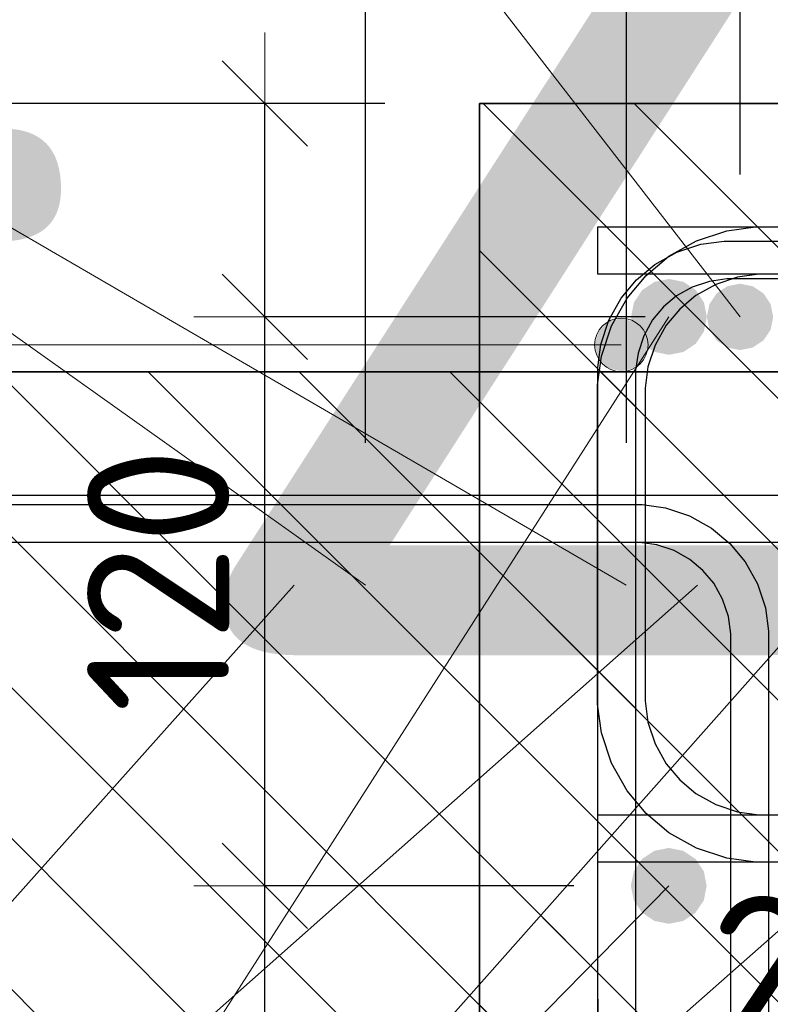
# Model space of a CAD drawing. Header units: metres. Extents: x -38 to 107, y -15 to 21.
# Tile 110 of 167: x 72.198 to 72.356, y 5.473 to 5.681. Entities that reach past the tile are written whole.
import ezdxf

# ---------------------------------------------------------------- set-up
doc = ezdxf.new("R2010")
doc.units = ezdxf.units.M
doc.header["$PDMODE"] = 65
for name, color, linetype, lineweight in [('XR$3$Арм. стержнями верхней зоны', 180, 'Continuous', 35), ('XR$3$Арм. стержнями нижней зоны', 180, 'Continuous', 35), ('XR$3$Арм.стержн. Арматура края', 96, 'Continuous', 35), ('XR$3$Арм.стержн. Доп. арматура', 180, 'Continuous', 35), ('XR$3$Арм.стержн. Хомут', 240, 'Continuous', 35), ('XR$3$Арм.стержн.горизонт. 1', 180, 'Continuous', 35), ('XR$3$Размерная линия (1)', 7, 'Continuous', 13), ('XR$3$Размерная линия_ общее', 7, 'Continuous', 13), ('XR$4$Текст_ примечание', 7, 'Continuous', 13), ('XR$5$Арм. стержнями верхней зоны', 180, 'Continuous', 35), ('XR$5$Арм.стержн. Арматура края', 96, 'Continuous', 35), ('XR$5$Арм.стержн. Доп. арматура', 180, 'Continuous', 35), ('XR$5$Арм.стержн. Хомут', 240, 'Continuous', 35), ('XR$5$Арм.стержн.горизонт. 1', 180, 'Continuous', 35), ('XR$5$Размерная линия (1)', 7, 'Continuous', 13)]:
    doc.layers.add(name, color=color, linetype=linetype, lineweight=lineweight)
doc.styles.add('ISOCPEUR', font='txt')
doc.dimstyles.new('DIMSTYLE_11', dxfattribs={"dimtxt": 0.033, "dimasz": 0.0375, "dimexe": 0, "dimexo": 0, "dimgap": 0.0165, "dimtad": 2, "dimdec": 0, "dimlfac": 1000, "dimrnd": 1, "dimzin": 12, "dimdsep": 46, "dimtxsty": 'ISOCPEUR', "dimblk1": 'ALL_ML_STRICH', "dimblk2": 'ALL_ML_STRICH', "dimsah": 1, "dimcen": 0, "dimclrd": 7, "dimclre": 256, "dimclrt": 7, "dimadec": 0, "dimazin": 0, "dimtfac": 1, "dimtdec": 0, "dimtix": 1, "dimtmove": 2, "dimatfit": 3, "dimfxl": 0, "dimtvp": 1.2, "dimtzin": 0, "dimlwd": 0, "dimlwe": -3, "dimarcsym": 0})
doc.dimstyles.new('DIMSTYLE_12', dxfattribs={"dimtxt": 0.03, "dimasz": 0.03, "dimexe": 0, "dimexo": 0, "dimgap": 0.015, "dimtad": 2, "dimdec": 0, "dimlfac": 1000, "dimrnd": 1, "dimzin": 12, "dimdsep": 46, "dimtxsty": 'ISOCPEUR', "dimblk1": 'ALL_ML_STRICH', "dimblk2": 'ALL_ML_STRICH', "dimsah": 1, "dimcen": 0, "dimclrd": 7, "dimclre": 256, "dimclrt": 7, "dimadec": 0, "dimazin": 0, "dimtfac": 1, "dimtdec": 0, "dimtix": 1, "dimtmove": 2, "dimatfit": 3, "dimfxl": 0, "dimtzin": 0, "dimlwd": 0, "dimlwe": -3, "dimarcsym": 0})
doc.dimstyles.new('DIMSTYLE_14', dxfattribs={"dimtxt": 0.03, "dimasz": 0.03, "dimexe": 0, "dimexo": 0, "dimgap": 0.015, "dimtad": 2, "dimdec": 0, "dimlfac": 1000, "dimrnd": 1, "dimzin": 12, "dimdsep": 46, "dimtxsty": 'ISOCPEUR', "dimblk1": 'ALL_ML_STRICH', "dimblk2": 'ALL_ML_STRICH', "dimsah": 1, "dimcen": 0, "dimclrd": 7, "dimclre": 256, "dimclrt": 7, "dimadec": 0, "dimazin": 0, "dimtfac": 1, "dimtdec": 0, "dimtix": 1, "dimtmove": 2, "dimatfit": 3, "dimfxl": 0, "dimtvp": 1.2, "dimtzin": 0, "dimlwd": 0, "dimlwe": -3, "dimarcsym": 0})
doc.dimstyles.new('DIMSTYLE_21', dxfattribs={"dimtxt": 0.03, "dimasz": 0.03, "dimexe": 0, "dimexo": 0, "dimgap": 0.015, "dimtad": 2, "dimdec": 0, "dimlfac": 1000, "dimrnd": 5, "dimzin": 12, "dimdsep": 46, "dimtxsty": 'ISOCPEUR', "dimblk1": 'ALL_ML_STRICH', "dimblk2": 'ALL_ML_STRICH', "dimsah": 1, "dimcen": 0, "dimclrd": 7, "dimclre": 256, "dimclrt": 7, "dimadec": 0, "dimazin": 0, "dimtfac": 1, "dimtdec": 0, "dimtix": 1, "dimtmove": 2, "dimatfit": 3, "dimfxl": 0, "dimtvp": 1.2, "dimtzin": 0, "dimlwd": 0, "dimlwe": -3, "dimarcsym": 0})
doc.dimstyles.new('DIMSTYLE_22', dxfattribs={"dimtxt": 0.03, "dimasz": 0.03, "dimexe": 0, "dimexo": 0, "dimgap": 0.015, "dimtad": 2, "dimdec": 0, "dimlfac": 1000, "dimrnd": 5, "dimzin": 12, "dimdsep": 46, "dimtxsty": 'ISOCPEUR', "dimblk1": 'ALL_ML_STRICH', "dimblk2": 'ALL_ML_STRICH', "dimsah": 1, "dimcen": 0, "dimclrd": 7, "dimclre": 256, "dimclrt": 7, "dimadec": 0, "dimazin": 0, "dimtfac": 1, "dimtdec": 0, "dimtix": 1, "dimtmove": 2, "dimatfit": 3, "dimfxl": 0, "dimtzin": 0, "dimlwd": 0, "dimlwe": -3, "dimarcsym": 0})
doc.dimstyles.new('DIMSTYLE_23', dxfattribs={"dimtxt": 0.03, "dimasz": 0.03, "dimexe": 0, "dimexo": 0, "dimgap": 0.015, "dimtad": 2, "dimdec": 0, "dimlfac": 1000, "dimrnd": 5, "dimzin": 12, "dimdsep": 46, "dimtxsty": 'ISOCPEUR', "dimblk1": 'ALL_ML_STRICH', "dimblk2": 'ALL_ML_STRICH', "dimsah": 1, "dimcen": 0, "dimclrd": 7, "dimclre": 256, "dimclrt": 7, "dimadec": 0, "dimazin": 0, "dimtfac": 1, "dimtdec": 0, "dimtix": 1, "dimtmove": 2, "dimatfit": 3, "dimfxl": 0, "dimtvp": 1.2, "dimtzin": 0, "dimlwd": 0, "dimlwe": -3, "dimarcsym": 0})
doc.dimstyles.new('DIMSTYLE_24', dxfattribs={"dimtxt": 0.03, "dimasz": 0.03, "dimexe": 0, "dimexo": 0, "dimgap": 0.015, "dimtad": 2, "dimdec": 0, "dimlfac": 1000, "dimrnd": 5, "dimzin": 12, "dimdsep": 46, "dimtxsty": 'ISOCPEUR', "dimblk1": 'ALL_ML_STRICH', "dimblk2": 'ALL_ML_STRICH', "dimsah": 1, "dimcen": 0, "dimclrd": 7, "dimclre": 256, "dimclrt": 7, "dimadec": 0, "dimazin": 0, "dimtfac": 1, "dimtdec": 0, "dimtix": 1, "dimtmove": 2, "dimatfit": 3, "dimfxl": 0, "dimtzin": 0, "dimlwd": 0, "dimlwe": -3, "dimarcsym": 0})
pattern_1 = [(135, (0, 0), (-0.031819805, -0.031819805), [0.4, -0.05, 0, -0.05]), (135, (-0.01591, -0.01591), (-0.031819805, -0.031819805), [0.8, -0.1, 0.1, -0.1])]

# ---------------------------------------------------------------- blocks, each defined once
blk = doc.blocks.new('ALL_ML_STRICH')
at = {"color": 0, "linetype": 'ByBlock', "lineweight": -2}
for p, q in [((0, -0.5), (0, 0.5)), ((-0.3, -0.3), (0.3, 0.3)), ((-1, 0), (0.5, 0))]:
    blk.add_line(p, q, dxfattribs=at)
blk = doc.blocks.new('*D77')
at = {"layer": 'DEFPOINTS', "color": 7, "linetype": 'Continuous', "lineweight": 13, "transparency": 33554687}
for p in [(72.29474, 5.66307), (72.1744, 5.36307), (72.2947, 5.36307)]:
    blk.add_point(p, dxfattribs=at)
at = {"layer": 'XR$3$Размерная линия (1)', "color": 9, "linetype": 'Continuous', "lineweight": -2, "true_color": 0xc7c7c7, "transparency": 33554687}
for p, q in [((72.27474, 5.66307), (72.1744, 5.66307)), ((72.2747, 5.36307), (72.1744, 5.36307))]:
    blk.add_line(p, q, dxfattribs=at)
at = {"layer": 'XR$3$Размерная линия (1)', "color": 7, "linetype": 'Continuous', "lineweight": -2, "transparency": 33554687}
blk.add_line((72.1744, 5.36307), (72.1744, 5.66307), dxfattribs=at)
at = {"layer": 'XR$3$Размерная линия (1)', "color": 7, "linetype": 'Continuous', "lineweight": 13, "transparency": 33554687, "xscale": 0.03, "yscale": 0.03, "zscale": 0.03}
for p, rotation in [((72.1744, 5.66307), 90), ((72.1744, 5.36307), 270)]:
    blk.add_blockref('ALL_ML_STRICH', p, dxfattribs=dict(at, rotation=rotation))
at = {"layer": 'XR$3$Размерная линия (1)', "color": 7, "linetype": 'Continuous', "lineweight": 13, "transparency": 33554687, "insert": (72.1519, 5.51457), "char_height": 0.03, "width": 0.09, "attachment_point": 5, "rotation": 90, "style": 'ISOCPEUR'}
blk.add_mtext('\\A1;{300}', dxfattribs=at)
blk = doc.blocks.new('*D91')
at = {"layer": 'DEFPOINTS', "color": 7, "linetype": 'Continuous', "lineweight": 13, "transparency": 33554687}
for p in [(72.29474, 5.45544), (72.29474, 5.42045), (72.31974, 5.41545)]:
    blk.add_point(p, dxfattribs=at)
at = {"layer": 'XR$3$Размерная линия_ общее', "color": 253, "linetype": 'Continuous', "lineweight": -2, "true_color": 0xa0a0a0, "transparency": 33554687}
for p, q in [((72.29474, 5.44045), (72.29474, 5.45544)), ((72.31974, 5.43545), (72.31974, 5.45544))]:
    blk.add_line(p, q, dxfattribs=at)
at = {"layer": 'XR$3$Размерная линия_ общее', "color": 7, "linetype": 'Continuous', "lineweight": -2, "transparency": 33554687}
blk.add_line((72.29474, 5.45544), (72.31974, 5.45544), dxfattribs=at)
at = {"layer": 'XR$3$Размерная линия_ общее', "color": 7, "linetype": 'Continuous', "lineweight": 13, "transparency": 33554687, "xscale": 0.0375, "yscale": 0.0375, "zscale": 0.0375, "rotation": 180}
blk.add_blockref('ALL_ML_STRICH', (72.29474, 5.45544), dxfattribs=at)
at = {"layer": 'XR$3$Размерная линия_ общее', "color": 7, "linetype": 'Continuous', "lineweight": 13, "transparency": 33554687, "xscale": 0.0375, "yscale": 0.0375, "zscale": 0.0375}
blk.add_blockref('ALL_ML_STRICH', (72.31974, 5.45544), dxfattribs=at)
at = {"layer": 'XR$3$Размерная линия_ общее', "color": 7, "linetype": 'Continuous', "lineweight": 13, "transparency": 33554687, "insert": (72.36647, 5.47944), "char_height": 0.033, "width": 0.066, "attachment_point": 5, "style": 'ISOCPEUR'}
blk.add_mtext('\\A1;{25}', dxfattribs=at)
at = {"layer": 'XR$3$Размерная линия_ общее', "color": 7, "linetype": 'Continuous', "lineweight": 13, "transparency": 33554687, "insert": (72.33952, 5.45523), "char_height": 0.027, "width": 0.00135, "attachment_point": 1, "line_spacing_factor": 0.60241, "style": 'ISOCPEUR'}
blk.add_mtext('з.с.', dxfattribs=at)
blk = doc.blocks.new('*D149')
at = {"layer": 'DEFPOINTS', "color": 7, "linetype": 'Continuous', "lineweight": 13, "transparency": 33554687}
for p in [(72.2947, 5.74681), (72.2947, 5.66307), (72.3497, 5.62807)]:
    blk.add_point(p, dxfattribs=at)
at = {"layer": 'XR$3$Размерная линия (1)', "color": 9, "linetype": 'Continuous', "lineweight": -2, "true_color": 0xc7c7c7, "transparency": 33554687}
for p, q in [((72.2947, 5.68307), (72.2947, 5.74681)), ((72.3497, 5.64807), (72.3497, 5.74681))]:
    blk.add_line(p, q, dxfattribs=at)
at = {"layer": 'XR$3$Размерная линия (1)', "color": 7, "linetype": 'Continuous', "lineweight": -2, "transparency": 33554687}
blk.add_line((72.2947, 5.74681), (72.3497, 5.74681), dxfattribs=at)
at = {"layer": 'XR$3$Размерная линия (1)', "color": 7, "linetype": 'Continuous', "lineweight": 13, "transparency": 33554687, "xscale": 0.03, "yscale": 0.03, "zscale": 0.03, "rotation": 180}
blk.add_blockref('ALL_ML_STRICH', (72.2947, 5.74681), dxfattribs=at)
at = {"layer": 'XR$3$Размерная линия (1)', "color": 7, "linetype": 'Continuous', "lineweight": 13, "transparency": 33554687, "xscale": 0.03, "yscale": 0.03, "zscale": 0.03}
blk.add_blockref('ALL_ML_STRICH', (72.3497, 5.74681), dxfattribs=at)
at = {"layer": 'XR$3$Размерная линия (1)', "color": 7, "linetype": 'Continuous', "lineweight": 13, "transparency": 33554687, "insert": (72.37641, 5.81719), "char_height": 0.03, "width": 0.06, "attachment_point": 5, "style": 'ISOCPEUR'}
blk.add_mtext('\\A1;{55}', dxfattribs=at)
blk = doc.blocks.new('*D150')
at = {"layer": 'DEFPOINTS', "color": 7, "linetype": 'Continuous', "lineweight": 13, "transparency": 33554687}
for p in [(72.3497, 5.74681), (72.3497, 5.62807), (72.43463, 5.62807)]:
    blk.add_point(p, dxfattribs=at)
at = {"layer": 'XR$3$Размерная линия (1)', "color": 9, "linetype": 'Continuous', "lineweight": -2, "true_color": 0xc7c7c7, "transparency": 33554687}
for p, q in [((72.3497, 5.64807), (72.3497, 5.74681)), ((72.43463, 5.64807), (72.43463, 5.74681))]:
    blk.add_line(p, q, dxfattribs=at)
at = {"layer": 'XR$3$Размерная линия (1)', "color": 7, "linetype": 'Continuous', "lineweight": -2, "transparency": 33554687}
blk.add_line((72.3497, 5.74681), (72.43463, 5.74681), dxfattribs=at)
at = {"layer": 'XR$3$Размерная линия (1)', "color": 7, "linetype": 'Continuous', "lineweight": 13, "transparency": 33554687, "xscale": 0.03, "yscale": 0.03, "zscale": 0.03, "rotation": 180}
blk.add_blockref('ALL_ML_STRICH', (72.3497, 5.74681), dxfattribs=at)
at = {"layer": 'XR$3$Размерная линия (1)', "color": 7, "linetype": 'Continuous', "lineweight": 13, "transparency": 33554687, "xscale": 0.03, "yscale": 0.03, "zscale": 0.03}
blk.add_blockref('ALL_ML_STRICH', (72.43463, 5.74681), dxfattribs=at)
at = {"layer": 'XR$3$Размерная линия (1)', "color": 7, "linetype": 'Continuous', "lineweight": 13, "transparency": 33554687, "insert": (72.39366, 5.76931), "char_height": 0.03, "width": 0.06, "attachment_point": 5, "style": 'ISOCPEUR'}
blk.add_mtext('\\A1;{85}', dxfattribs=at)
blk = doc.blocks.new('*D153')
at = {"layer": 'DEFPOINTS', "color": 7, "linetype": 'Continuous', "lineweight": 13, "transparency": 33554687}
for p in [(72.33466, 5.49807), (72.2494, 5.40307), (72.33466, 5.40307)]:
    blk.add_point(p, dxfattribs=at)
at = {"layer": 'XR$3$Размерная линия (1)', "color": 9, "linetype": 'Continuous', "lineweight": -2, "true_color": 0xc7c7c7, "transparency": 33554687}
for p, q in [((72.31466, 5.49807), (72.2494, 5.49807)), ((72.31466, 5.40307), (72.2494, 5.40307))]:
    blk.add_line(p, q, dxfattribs=at)
at = {"layer": 'XR$3$Размерная линия (1)', "color": 7, "linetype": 'Continuous', "lineweight": -2, "transparency": 33554687}
blk.add_line((72.2494, 5.40307), (72.2494, 5.49807), dxfattribs=at)
at = {"layer": 'XR$3$Размерная линия (1)', "color": 7, "linetype": 'Continuous', "lineweight": 13, "transparency": 33554687, "xscale": 0.03, "yscale": 0.03, "zscale": 0.03}
for p, rotation in [((72.2494, 5.49807), 90), ((72.2494, 5.40307), 270)]:
    blk.add_blockref('ALL_ML_STRICH', p, dxfattribs=dict(at, rotation=rotation))
at = {"layer": 'XR$3$Размерная линия (1)', "color": 7, "linetype": 'Continuous', "lineweight": 13, "transparency": 33554687, "insert": (72.2269, 5.45207), "char_height": 0.03, "width": 0.06, "attachment_point": 5, "rotation": 90, "style": 'ISOCPEUR'}
blk.add_mtext('\\A1;{95}', dxfattribs=at)
blk = doc.blocks.new('*D154')
at = {"layer": 'DEFPOINTS', "color": 7, "linetype": 'Continuous', "lineweight": 13, "transparency": 33554687}
for p in [(72.3497, 5.61807), (72.2494, 5.49807), (72.33466, 5.49807)]:
    blk.add_point(p, dxfattribs=at)
at = {"layer": 'XR$3$Размерная линия (1)', "color": 9, "linetype": 'Continuous', "lineweight": -2, "true_color": 0xc7c7c7, "transparency": 33554687}
for p, q in [((72.3297, 5.61807), (72.2494, 5.61807)), ((72.31466, 5.49807), (72.2494, 5.49807))]:
    blk.add_line(p, q, dxfattribs=at)
at = {"layer": 'XR$3$Размерная линия (1)', "color": 7, "linetype": 'Continuous', "lineweight": -2, "transparency": 33554687}
blk.add_line((72.2494, 5.49807), (72.2494, 5.61807), dxfattribs=at)
at = {"layer": 'XR$3$Размерная линия (1)', "color": 7, "linetype": 'Continuous', "lineweight": 13, "transparency": 33554687, "xscale": 0.03, "yscale": 0.03, "zscale": 0.03}
for p, rotation in [((72.2494, 5.61807), 90), ((72.2494, 5.49807), 270)]:
    blk.add_blockref('ALL_ML_STRICH', p, dxfattribs=dict(at, rotation=rotation))
at = {"layer": 'XR$3$Размерная линия (1)', "color": 7, "linetype": 'Continuous', "lineweight": 13, "transparency": 33554687, "insert": (72.2269, 5.56257), "char_height": 0.03, "width": 0.09, "attachment_point": 5, "rotation": 90, "style": 'ISOCPEUR'}
blk.add_mtext('\\A1;{120}', dxfattribs=at)
blk = doc.blocks.new('*D155')
at = {"layer": 'DEFPOINTS', "color": 7, "linetype": 'Continuous', "lineweight": 13, "transparency": 33554687}
for p in [(72.2947, 5.66307), (72.2494, 5.61807), (72.3497, 5.61807)]:
    blk.add_point(p, dxfattribs=at)
at = {"layer": 'XR$3$Размерная линия (1)', "color": 9, "linetype": 'Continuous', "lineweight": -2, "true_color": 0xc7c7c7, "transparency": 33554687}
for p, q in [((72.2747, 5.66307), (72.2494, 5.66307)), ((72.3297, 5.61807), (72.2494, 5.61807))]:
    blk.add_line(p, q, dxfattribs=at)
at = {"layer": 'XR$3$Размерная линия (1)', "color": 7, "linetype": 'Continuous', "lineweight": -2, "transparency": 33554687}
blk.add_line((72.2494, 5.61807), (72.2494, 5.66307), dxfattribs=at)
at = {"layer": 'XR$3$Размерная линия (1)', "color": 7, "linetype": 'Continuous', "lineweight": 13, "transparency": 33554687, "xscale": 0.03, "yscale": 0.03, "zscale": 0.03}
for p, rotation in [((72.2494, 5.66307), 90), ((72.2494, 5.61807), 270)]:
    blk.add_blockref('ALL_ML_STRICH', p, dxfattribs=dict(at, rotation=rotation))
at = {"layer": 'XR$3$Размерная линия (1)', "color": 7, "linetype": 'Continuous', "lineweight": 13, "transparency": 33554687, "insert": (72.22633, 5.7031), "char_height": 0.03, "width": 0.06, "attachment_point": 5, "rotation": 90, "style": 'ISOCPEUR'}
blk.add_mtext('\\A1;{45}', dxfattribs=at)
blk = doc.blocks.new('*D824')
at = {"layer": 'DEFPOINTS', "color": 7, "linetype": 'Continuous', "lineweight": 13, "transparency": 33554687}
for p in [(72.13074, 5.69355), (72.13074, 5.60648), (72.18574, 5.57148)]:
    blk.add_point(p, dxfattribs=at)
at = {"layer": 'XR$5$Размерная линия (1)', "color": 9, "linetype": 'Continuous', "lineweight": -2, "true_color": 0xc7c7c7, "transparency": 33554687}
for p, q in [((72.13074, 5.62648), (72.13074, 5.69355)), ((72.18574, 5.59148), (72.18574, 5.69355))]:
    blk.add_line(p, q, dxfattribs=at)
at = {"layer": 'XR$5$Размерная линия (1)', "color": 7, "linetype": 'Continuous', "lineweight": -2, "transparency": 33554687}
blk.add_line((72.13074, 5.69355), (72.18574, 5.69355), dxfattribs=at)
at = {"layer": 'XR$5$Размерная линия (1)', "color": 7, "linetype": 'Continuous', "lineweight": 13, "transparency": 33554687, "xscale": 0.03, "yscale": 0.03, "zscale": 0.03, "rotation": 180}
blk.add_blockref('ALL_ML_STRICH', (72.13074, 5.69355), dxfattribs=at)
at = {"layer": 'XR$5$Размерная линия (1)', "color": 7, "linetype": 'Continuous', "lineweight": 13, "transparency": 33554687, "xscale": 0.03, "yscale": 0.03, "zscale": 0.03}
blk.add_blockref('ALL_ML_STRICH', (72.18574, 5.69355), dxfattribs=at)
at = {"layer": 'XR$5$Размерная линия (1)', "color": 7, "linetype": 'Continuous', "lineweight": 13, "transparency": 33554687, "insert": (72.21201, 5.76742), "char_height": 0.03, "width": 0.06, "attachment_point": 5, "style": 'ISOCPEUR'}
blk.add_mtext('\\A1;{55}', dxfattribs=at)
blk = doc.blocks.new('*D825')
at = {"layer": 'DEFPOINTS', "color": 7, "linetype": 'Continuous', "lineweight": 13, "transparency": 33554687}
for p in [(72.18574, 5.69355), (72.18574, 5.57148), (72.27066, 5.57148)]:
    blk.add_point(p, dxfattribs=at)
at = {"layer": 'XR$5$Размерная линия (1)', "color": 9, "linetype": 'Continuous', "lineweight": -2, "true_color": 0xc7c7c7, "transparency": 33554687}
for p, q in [((72.18574, 5.59148), (72.18574, 5.69355)), ((72.27066, 5.59148), (72.27066, 5.69355))]:
    blk.add_line(p, q, dxfattribs=at)
at = {"layer": 'XR$5$Размерная линия (1)', "color": 7, "linetype": 'Continuous', "lineweight": -2, "transparency": 33554687}
blk.add_line((72.18574, 5.69355), (72.27066, 5.69355), dxfattribs=at)
at = {"layer": 'XR$5$Размерная линия (1)', "color": 7, "linetype": 'Continuous', "lineweight": 13, "transparency": 33554687, "xscale": 0.03, "yscale": 0.03, "zscale": 0.03, "rotation": 180}
blk.add_blockref('ALL_ML_STRICH', (72.18574, 5.69355), dxfattribs=at)
at = {"layer": 'XR$5$Размерная линия (1)', "color": 7, "linetype": 'Continuous', "lineweight": 13, "transparency": 33554687, "xscale": 0.03, "yscale": 0.03, "zscale": 0.03}
blk.add_blockref('ALL_ML_STRICH', (72.27066, 5.69355), dxfattribs=at)
at = {"layer": 'XR$5$Размерная линия (1)', "color": 7, "linetype": 'Continuous', "lineweight": 13, "transparency": 33554687, "insert": (72.2297, 5.71605), "char_height": 0.03, "width": 0.06, "attachment_point": 5, "style": 'ISOCPEUR'}
blk.add_mtext('\\A1;{85}', dxfattribs=at)
blk = doc.blocks.new('*D826')
at = {"layer": 'DEFPOINTS', "color": 7, "linetype": 'Continuous', "lineweight": 13, "transparency": 33554687}
for p in [(72.27066, 5.69355), (72.27066, 5.57148), (72.32574, 5.57148)]:
    blk.add_point(p, dxfattribs=at)
at = {"layer": 'XR$5$Размерная линия (1)', "color": 9, "linetype": 'Continuous', "lineweight": -2, "true_color": 0xc7c7c7, "transparency": 33554687}
for p, q in [((72.27066, 5.59148), (72.27066, 5.69355)), ((72.32574, 5.59148), (72.32574, 5.69355))]:
    blk.add_line(p, q, dxfattribs=at)
at = {"layer": 'XR$5$Размерная линия (1)', "color": 7, "linetype": 'Continuous', "lineweight": -2, "transparency": 33554687}
blk.add_line((72.27066, 5.69355), (72.32574, 5.69355), dxfattribs=at)
at = {"layer": 'XR$5$Размерная линия (1)', "color": 7, "linetype": 'Continuous', "lineweight": 13, "transparency": 33554687, "xscale": 0.03, "yscale": 0.03, "zscale": 0.03, "rotation": 180}
blk.add_blockref('ALL_ML_STRICH', (72.27066, 5.69355), dxfattribs=at)
at = {"layer": 'XR$5$Размерная линия (1)', "color": 7, "linetype": 'Continuous', "lineweight": 13, "transparency": 33554687, "xscale": 0.03, "yscale": 0.03, "zscale": 0.03}
blk.add_blockref('ALL_ML_STRICH', (72.32574, 5.69355), dxfattribs=at)
at = {"layer": 'XR$5$Размерная линия (1)', "color": 7, "linetype": 'Continuous', "lineweight": 13, "transparency": 33554687, "insert": (72.36426, 5.71675), "char_height": 0.03, "width": 0.06, "attachment_point": 5, "style": 'ISOCPEUR'}
blk.add_mtext('\\A1;{55}', dxfattribs=at)

msp = doc.modelspace()

# ---------------------------------------------------------------- hatches: boundary and pattern name
at = {"linetype": 'Continuous', "lineweight": 25, "transparency": 33554687}
h = msp.add_hatch(dxfattribs=at)
h.set_pattern_fill('__________540', scale=0.015, style=0, pattern_type=2)
h.set_pattern_definition(pattern_1)
h.paths.add_polyline_path([(72.5447, 5.66307), (72.2947, 5.66307), (72.2947, 5.36307), (72.5447, 5.36307)], flags=0)
h = msp.add_hatch(dxfattribs=at)
h.set_pattern_fill('__________540', scale=0.015, style=0, pattern_type=2)
h.set_pattern_definition(pattern_1)
h.paths.add_polyline_path([(72.38074, 5.60648), (72.13074, 5.60648), (72.13074, 5.30648), (72.38074, 5.30648)], flags=0)
at = {"layer": 'XR$3$Арм.стержн. Арматура края', "linetype": 'Continuous', "lineweight": 13, "transparency": 33554687}
for points in [[(72.32183, 5.61701), (72.32465, 5.60655), (72.32465, 5.6178)], [(72.32465, 5.6178), (72.32465, 5.60655), (72.32746, 5.60733)], [(72.32465, 5.6178), (72.32746, 5.60733), (72.32746, 5.61701)], [(72.31981, 5.61498), (72.32183, 5.60733), (72.32183, 5.61701)], [(72.32183, 5.61701), (72.32183, 5.60733), (72.32465, 5.60655)], [(72.32746, 5.61701), (72.32746, 5.60733), (72.32948, 5.60936)], [(72.32746, 5.61701), (72.32948, 5.60936), (72.32948, 5.61498)], [(72.31981, 5.60936), (72.31981, 5.61498), (72.31902, 5.61217)], [(72.31981, 5.61498), (72.31981, 5.60936), (72.32183, 5.60733)], [(72.32948, 5.61498), (72.32948, 5.60936), (72.33027, 5.61217)]]:
    msp.add_hatch(color=7, dxfattribs=at).paths.add_polyline_path(points)
at = {"layer": 'XR$3$Арм.стержн. Доп. арматура', "linetype": 'Continuous', "lineweight": 50, "transparency": 33554687}
msp.add_hatch(color=7, dxfattribs=at).paths.add_polyline_path([(72.3567, 5.61807), (72.35617, 5.62075), (72.35465, 5.62302), (72.35238, 5.62453), (72.3497, 5.62507), (72.34702, 5.62453), (72.34475, 5.62302), (72.34324, 5.62075), (72.3427, 5.61807), (72.34324, 5.61539), (72.34475, 5.61312), (72.34702, 5.6116), (72.3497, 5.61107), (72.35238, 5.6116), (72.35465, 5.61312), (72.35617, 5.61539)])
at = {"layer": 'XR$3$Арм.стержн.горизонт. 1', "linetype": 'Continuous', "lineweight": 50, "transparency": 33554687}
for points in [[(72.3427, 5.61807), (72.34209, 5.62113), (72.34036, 5.62372), (72.33776, 5.62546), (72.3347, 5.62607), (72.33164, 5.62546), (72.32905, 5.62372), (72.32731, 5.62113), (72.3267, 5.61807), (72.32731, 5.61501), (72.32905, 5.61241), (72.33164, 5.61068), (72.3347, 5.61007), (72.33776, 5.61068), (72.34036, 5.61241), (72.34209, 5.61501)], [(72.34266, 5.49807), (72.34206, 5.50113), (72.34032, 5.50372), (72.33773, 5.50546), (72.33466, 5.50607), (72.3316, 5.50546), (72.32901, 5.50372), (72.32727, 5.50113), (72.32666, 5.49807), (72.32727, 5.49501), (72.32901, 5.49241), (72.3316, 5.49068), (72.33466, 5.49007), (72.33773, 5.49068), (72.34032, 5.49241), (72.34206, 5.49501)]]:
    msp.add_hatch(color=7, dxfattribs=at).paths.add_polyline_path(points)
at = {"layer": 'XR$5$Арм.стержн. Доп. арматура', "linetype": 'Continuous', "lineweight": 50, "transparency": 33554687}
for points in [[(72.27763, 5.56148), (72.27709, 5.56416), (72.27557, 5.56643), (72.2733, 5.56795), (72.27063, 5.56848), (72.26795, 5.56795), (72.26568, 5.56643), (72.26416, 5.56416), (72.26363, 5.56148), (72.26416, 5.5588), (72.26568, 5.55653), (72.26795, 5.55501), (72.27063, 5.55448), (72.2733, 5.55501), (72.27557, 5.55653), (72.27709, 5.5588)], [(72.3327, 5.56148), (72.33217, 5.56416), (72.33065, 5.56643), (72.32838, 5.56795), (72.3257, 5.56848), (72.32302, 5.56795), (72.32075, 5.56643), (72.31923, 5.56416), (72.3187, 5.56148), (72.31923, 5.5588), (72.32075, 5.55653), (72.32302, 5.55501), (72.3257, 5.55448), (72.32838, 5.55501), (72.33065, 5.55653), (72.33217, 5.5588)]]:
    msp.add_hatch(color=7, dxfattribs=at).paths.add_polyline_path(points)
at = {"layer": 'XR$5$Арм.стержн.горизонт. 1', "linetype": 'Continuous', "lineweight": 50, "transparency": 33554687}
for points in [[(72.26363, 5.56148), (72.26302, 5.56454), (72.26128, 5.56714), (72.25869, 5.56887), (72.25563, 5.56948), (72.25256, 5.56887), (72.24997, 5.56714), (72.24823, 5.56454), (72.24763, 5.56148), (72.24823, 5.55842), (72.24997, 5.55582), (72.25256, 5.55409), (72.25563, 5.55348), (72.25869, 5.55409), (72.26128, 5.55582), (72.26302, 5.55842)], [(72.3487, 5.56148), (72.34809, 5.56454), (72.34636, 5.56714), (72.34376, 5.56887), (72.3407, 5.56948), (72.33764, 5.56887), (72.33504, 5.56714), (72.33331, 5.56454), (72.3327, 5.56148), (72.33331, 5.55842), (72.33504, 5.55582), (72.33764, 5.55409), (72.3407, 5.55348), (72.34376, 5.55409), (72.34636, 5.55582), (72.34809, 5.55842)]]:
    msp.add_hatch(color=7, dxfattribs=at).paths.add_polyline_path(points)

# ---------------------------------------------------------------- linework, layer by layer
at = {"color": 7, "linetype": 'Continuous', "lineweight": 35, "transparency": 33554687}
for p, q in [((72.2947, 5.66307), (72.2947, 5.36307)), ((72.5447, 5.66307), (72.2947, 5.66307)), ((72.38074, 5.60648), (72.13074, 5.60648))]:
    msp.add_line(p, q, dxfattribs=at)
at = {"layer": 'XR$3$Арм. стержнями верхней зоны', "color": 4, "linetype": 'Continuous', "lineweight": 25, "transparency": 33554687}
msp.add_lwpolyline([(72.3197, 5.63707), (72.69355, 5.63707), (72.69355, 5.62707), (72.3197, 5.62707), (72.3197, 5.63707)], dxfattribs=at)
at = {"layer": 'XR$3$Арм. стержнями нижней зоны', "color": 4, "linetype": 'Continuous', "lineweight": 25, "transparency": 33554687}
msp.add_lwpolyline([(72.3197, 5.51307), (72.69355, 5.51307), (72.69355, 5.50307), (72.3197, 5.50307), (72.3197, 5.51307)], dxfattribs=at)
at = {"layer": 'XR$3$Арм.стержн. Арматура края', "color": 7, "linetype": 'Continuous', "lineweight": 13, "transparency": 33554687}
for p, q in [((72.32465, 5.6178), (72.32465, 5.6178)), ((72.17584, 5.61217), (72.32465, 5.61217)), ((72.31902, 5.61217), (72.31902, 5.61217)), ((72.33027, 5.61217), (72.33027, 5.61217)), ((72.32465, 5.60655), (72.32465, 5.60655))]:
    msp.add_line(p, q, dxfattribs=at)
at = {"layer": 'XR$3$Арм.стержн. Арматура края', "color": 4, "linetype": 'Continuous', "lineweight": 25, "transparency": 33554687}
for points in [[(72.69355, 5.50307), (72.35299, 5.50307), (72.34689, 5.50392), (72.34054, 5.50601), (72.3347, 5.50928), (72.32988, 5.5133), (72.32586, 5.51812), (72.32259, 5.52396), (72.32049, 5.53031), (72.31965, 5.53641), (72.31965, 5.60372), (72.32049, 5.60982), (72.32259, 5.61617), (72.32586, 5.62202), (72.32988, 5.62683), (72.3347, 5.63085), (72.34054, 5.63412), (72.34689, 5.63622), (72.35299, 5.63707), (72.69355, 5.63707)], [(72.69355, 5.62707), (72.35368, 5.62707), (72.34916, 5.62644), (72.34459, 5.62493), (72.34039, 5.62258), (72.33698, 5.61973), (72.33413, 5.61632), (72.33178, 5.61213), (72.33027, 5.60755), (72.32965, 5.60303), (72.32965, 5.53711), (72.33027, 5.53259), (72.33178, 5.52801), (72.33413, 5.52381), (72.33698, 5.5204), (72.34039, 5.51755), (72.34459, 5.5152), (72.34916, 5.5137), (72.35368, 5.51307), (72.69355, 5.51307)]]:
    msp.add_lwpolyline(points, dxfattribs=at)
at = {"layer": 'XR$3$Арм.стержн. Арматура края', "color": 7, "linetype": 'Continuous', "lineweight": 13, "transparency": 33554687}
msp.add_circle((72.32465, 5.61217), 0.00563, dxfattribs=at)
at = {"layer": 'XR$3$Арм.стержн. Доп. арматура', "color": 7, "linetype": 'Continuous', "lineweight": 13, "transparency": 33554687}
msp.add_line((72.20264, 5.80808), (72.3497, 5.61807), dxfattribs=at)
at = {"layer": 'XR$3$Арм.стержн. Хомут', "color": 40, "linetype": 'Continuous', "lineweight": 25, "transparency": 33554687}
for points in [[(72.31966, 5.41474), (72.31966, 5.60739), (72.32034, 5.61227), (72.32202, 5.61735), (72.32464, 5.62203), (72.32785, 5.62588), (72.3317, 5.62909), (72.33638, 5.63171), (72.34146, 5.63339), (72.34634, 5.63407), (72.49303, 5.63407), (72.49791, 5.63339), (72.50299, 5.63171), (72.50766, 5.62909), (72.51151, 5.62588), (72.51473, 5.62203), (72.51735, 5.61735), (72.51902, 5.61227), (72.5197, 5.60739), (72.5197, 5.41474)], [(72.31966, 5.41474), (72.31966, 5.60739), (72.32034, 5.61227), (72.32202, 5.61735), (72.32464, 5.62203), (72.32785, 5.62588), (72.3317, 5.62909), (72.33638, 5.63171), (72.34146, 5.63339), (72.34634, 5.63407), (72.49303, 5.63407), (72.49791, 5.63339), (72.50299, 5.63171), (72.50766, 5.62909), (72.51151, 5.62588), (72.51473, 5.62203), (72.51735, 5.61735), (72.51902, 5.61227), (72.5197, 5.60739), (72.5197, 5.41474)], [(72.31966, 5.41474), (72.31966, 5.60739), (72.32034, 5.61227), (72.32202, 5.61735), (72.32464, 5.62203), (72.32785, 5.62588), (72.3317, 5.62909), (72.33638, 5.63171), (72.34146, 5.63339), (72.34634, 5.63407), (72.49303, 5.63407), (72.49791, 5.63339), (72.50299, 5.63171), (72.50766, 5.62909), (72.51151, 5.62588), (72.51473, 5.62203), (72.51735, 5.61735), (72.51902, 5.61227), (72.5197, 5.60739), (72.5197, 5.41474)], [(72.5117, 5.4153), (72.5117, 5.60684), (72.5112, 5.61045), (72.50999, 5.61411), (72.50811, 5.61747), (72.50583, 5.6202), (72.5031, 5.62248), (72.49975, 5.62436), (72.49609, 5.62556), (72.49247, 5.62607), (72.3469, 5.62607), (72.34328, 5.62556), (72.33962, 5.62436), (72.33626, 5.62248), (72.33353, 5.6202), (72.33125, 5.61747), (72.32937, 5.61411), (72.32817, 5.61045), (72.32766, 5.60684), (72.32766, 5.4153)], [(72.5117, 5.4153), (72.5117, 5.60684), (72.5112, 5.61045), (72.50999, 5.61411), (72.50811, 5.61747), (72.50583, 5.6202), (72.5031, 5.62248), (72.49975, 5.62436), (72.49609, 5.62556), (72.49247, 5.62607), (72.3469, 5.62607), (72.34328, 5.62556), (72.33962, 5.62436), (72.33626, 5.62248), (72.33353, 5.6202), (72.33125, 5.61747), (72.32937, 5.61411), (72.32817, 5.61045), (72.32766, 5.60684), (72.32766, 5.4153)], [(72.5117, 5.4153), (72.5117, 5.60684), (72.5112, 5.61045), (72.50999, 5.61411), (72.50811, 5.61747), (72.50583, 5.6202), (72.5031, 5.62248), (72.49975, 5.62436), (72.49609, 5.62556), (72.49247, 5.62607), (72.3469, 5.62607), (72.34328, 5.62556), (72.33962, 5.62436), (72.33626, 5.62248), (72.33353, 5.6202), (72.33125, 5.61747), (72.32937, 5.61411), (72.32817, 5.61045), (72.32766, 5.60684), (72.32766, 5.4153)]]:
    msp.add_lwpolyline(points, dxfattribs=at)
at = {"layer": 'XR$3$Арм.стержн.горизонт. 1', "color": 7, "linetype": 'Continuous', "lineweight": 13, "transparency": 33554687}
for q in [(72.3347, 5.61807), (72.41963, 5.61807), (72.5047, 5.61807), (72.33466, 5.49807)]:
    msp.add_line((72.11391, 5.27357), q, dxfattribs=at)
at = {"layer": 'XR$5$Арм. стержнями верхней зоны', "color": 4, "linetype": 'Continuous', "lineweight": 25, "transparency": 33554687}
msp.add_lwpolyline([(72.15574, 5.58048), (72.56791, 5.58048), (72.56791, 5.57048), (72.15574, 5.57048), (72.15574, 5.58048)], dxfattribs=at)
at = {"layer": 'XR$5$Арм.стержн. Арматура края', "color": 4, "linetype": 'Continuous', "lineweight": 25, "transparency": 33554687}
msp.add_lwpolyline([(72.1843, 5.58048), (72.56791, 5.58048), (72.56791, 5.57048), (72.185, 5.57048)], dxfattribs=at)
at = {"layer": 'XR$5$Арм.стержн. Доп. арматура', "color": 7, "linetype": 'Continuous', "lineweight": 13, "transparency": 33554687}
for q in [(72.3257, 5.56148), (72.27063, 5.56148)]:
    msp.add_line((72.02524, 5.73592), q, dxfattribs=at)
at = {"layer": 'XR$5$Арм.стержн. Хомут', "color": 40, "linetype": 'Continuous', "lineweight": 25, "transparency": 33554687}
for points in [[(72.18238, 5.57848), (72.32906, 5.57848), (72.33394, 5.5778), (72.33902, 5.57613), (72.3437, 5.57351), (72.34755, 5.57029), (72.35077, 5.56644), (72.35339, 5.56176), (72.35506, 5.55668), (72.35574, 5.5518), (72.35574, 5.35816), (72.35506, 5.35328), (72.35339, 5.3482), (72.35077, 5.34352), (72.34755, 5.33967), (72.3437, 5.33645), (72.33902, 5.33384), (72.33394, 5.33216), (72.32906, 5.33148), (72.17855, 5.33148)], [(72.18238, 5.57848), (72.32906, 5.57848), (72.33394, 5.5778), (72.33902, 5.57613), (72.3437, 5.57351), (72.34755, 5.57029), (72.35077, 5.56644), (72.35339, 5.56176), (72.35506, 5.55668), (72.35574, 5.5518), (72.35574, 5.35816), (72.35506, 5.35328), (72.35339, 5.3482), (72.35077, 5.34352), (72.34755, 5.33967), (72.3437, 5.33645), (72.33902, 5.33384), (72.33394, 5.33216), (72.32906, 5.33148), (72.17855, 5.33148)], [(72.17911, 5.33948), (72.32851, 5.33948), (72.33212, 5.33998), (72.33579, 5.34119), (72.33914, 5.34307), (72.34187, 5.34535), (72.34415, 5.34808), (72.34603, 5.35143), (72.34724, 5.3551), (72.34774, 5.35871), (72.34774, 5.55125), (72.34724, 5.55487), (72.34603, 5.55853), (72.34415, 5.56188), (72.34187, 5.56461), (72.33914, 5.56689), (72.33579, 5.56877), (72.33212, 5.56998), (72.32851, 5.57048), (72.18293, 5.57048)], [(72.17911, 5.33948), (72.32851, 5.33948), (72.33212, 5.33998), (72.33579, 5.34119), (72.33914, 5.34307), (72.34187, 5.34535), (72.34415, 5.34808), (72.34603, 5.35143), (72.34724, 5.3551), (72.34774, 5.35871), (72.34774, 5.55125), (72.34724, 5.55487), (72.34603, 5.55853), (72.34415, 5.56188), (72.34187, 5.56461), (72.33914, 5.56689), (72.33579, 5.56877), (72.33212, 5.56998), (72.32851, 5.57048), (72.18293, 5.57048)]]:
    msp.add_lwpolyline(points, dxfattribs=at)
at = {"layer": 'XR$5$Арм.стержн.горизонт. 1', "color": 7, "linetype": 'Continuous', "lineweight": 13, "transparency": 33554687}
for q in [(72.3407, 5.56148), (72.25563, 5.56148)]:
    msp.add_line((71.93277, 5.20031), q, dxfattribs=at)

# ---------------------------------------------------------------- texts
at = {"layer": 'XR$4$Текст_ примечание', "color": 7, "linetype": 'Continuous', "lineweight": 35, "transparency": 33554687, "insert": (70.35063, 5.54671), "char_height": 0.25, "width": 2.7437149, "attachment_point": 7, "style": 'ISOCPEUR'}
msp.add_mtext('\\W0.96;ГОСТ 34028-2016', dxfattribs=at)

# ---------------------------------------------------------------- dimensions: what is measured, and where the dimension line sits
at = {"layer": 'XR$3$Размерная линия (1)', "color": 7, "linetype": 'Continuous', "lineweight": 13, "transparency": 33554687}
for base, p1, p2, dimstyle, picture, middle in [((72.3497, 5.74681), (72.2947, 5.68307), (72.3497, 5.64807), 'DIMSTYLE_21', '*D149', (72.37641, 5.81719)), ((72.43463, 5.74681), (72.3497, 5.64807), (72.43463, 5.64807), 'DIMSTYLE_22', '*D150', (72.39366, 5.76931))]:
    dim = msp.add_linear_dim(base=base, p1=p1, p2=p2, dimstyle=dimstyle, override={"dimpost": '<>', "dimclrd": 7, "dimclre": 9, "dimclrt": 7, "dimlwd": 0, "dimlwe": 65533}, dxfattribs=at)
    dim.commit()
    dim.dimension.update_dxf_attribs({"geometry": picture, "text_midpoint": middle, "dimtype": 160})
for base, p1, p2, dimstyle, picture, middle in [((72.2494, 5.66307), (72.3297, 5.61807), (72.2747, 5.66307), 'DIMSTYLE_14', '*D155', (72.22633, 5.7031)), ((72.1744, 5.66307), (72.2747, 5.36307), (72.27474, 5.66307), 'DIMSTYLE_12', '*D77', (72.1519, 5.51457)), ((72.2494, 5.61807), (72.31466, 5.49807), (72.3297, 5.61807), 'DIMSTYLE_12', '*D154', (72.2269, 5.56257)), ((72.2494, 5.49807), (72.31466, 5.40307), (72.31466, 5.49807), 'DIMSTYLE_12', '*D153', (72.2269, 5.45207))]:
    dim = msp.add_linear_dim(base=base, p1=p1, p2=p2, angle=90, dimstyle=dimstyle, override={"dimpost": '<>', "dimclrd": 7, "dimclre": 9, "dimclrt": 7, "dimlwd": 0, "dimlwe": 65533}, dxfattribs=at)
    dim.commit()
    dim.dimension.update_dxf_attribs({"geometry": picture, "text_midpoint": middle, "dimtype": 160})
at = {"layer": 'XR$3$Размерная линия_ общее', "color": 7, "linetype": 'Continuous', "lineweight": 13, "transparency": 33554687}
dim = msp.add_linear_dim(base=(72.31974, 5.45544), p1=(72.29474, 5.44045), p2=(72.31974, 5.43545), text='<>\\Xз.с.', dimstyle='DIMSTYLE_11', override={"dimpost": '<>', "dimclrd": 7, "dimclre": 253, "dimclrt": 7, "dimlwd": 0, "dimlwe": 65533}, dxfattribs=at)
dim.commit()
dim.dimension.update_dxf_attribs({"geometry": '*D91', "text_midpoint": (72.36647, 5.47944), "dimtype": 160})
at = {"layer": 'XR$5$Размерная линия (1)', "color": 7, "linetype": 'Continuous', "lineweight": 13, "transparency": 33554687}
for base, p1, p2, dimstyle, picture, middle in [((72.18574, 5.69355), (72.13074, 5.62648), (72.18574, 5.59148), 'DIMSTYLE_23', '*D824', (72.21201, 5.76742)), ((72.32574, 5.69355), (72.27066, 5.59148), (72.32574, 5.59148), 'DIMSTYLE_23', '*D826', (72.36426, 5.71675)), ((72.27066, 5.69355), (72.18574, 5.59148), (72.27066, 5.59148), 'DIMSTYLE_24', '*D825', (72.2297, 5.71605))]:
    dim = msp.add_linear_dim(base=base, p1=p1, p2=p2, dimstyle=dimstyle, override={"dimpost": '<>', "dimclrd": 7, "dimclre": 9, "dimclrt": 7, "dimlwd": 0, "dimlwe": 65533}, dxfattribs=at)
    dim.commit()
    dim.dimension.update_dxf_attribs({"geometry": picture, "text_midpoint": middle, "dimtype": 160})

doc.saveas('drawing.dxf')
